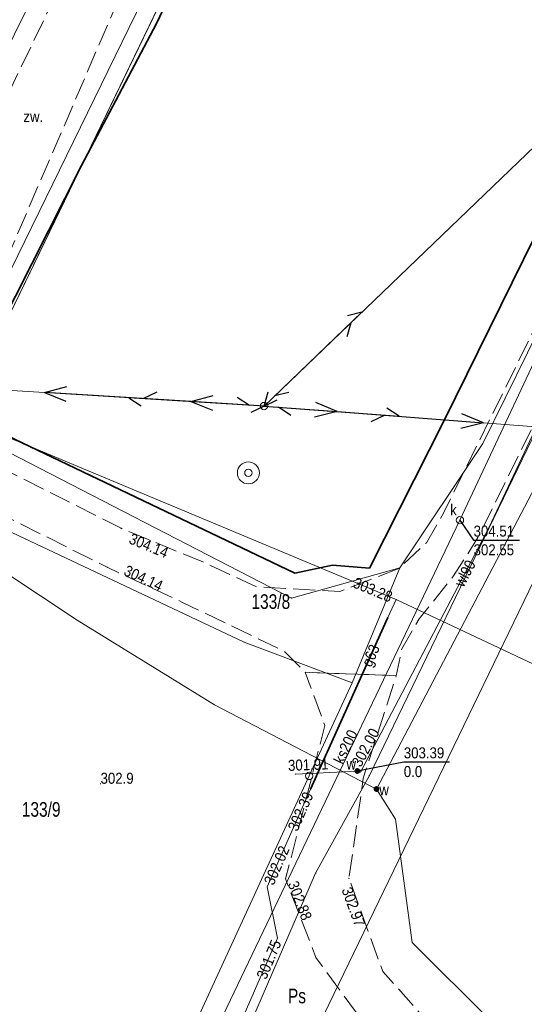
# Model space of a CAD drawing. Header units: metres. Extents: x 7423100 to 7429434, y 5527887 to 5533362.
# Tile 12 of 40: x 7427041 to 7427076, y 5531310 to 5531377. Entities that reach past the tile are written whole.
import ezdxf
from ezdxf.enums import TextEntityAlignment as Align

# ---------------------------------------------------------------- set-up
doc = ezdxf.new("R2010")
doc.units = ezdxf.units.M
doc.header["$MEASUREMENT"] = 0
for name, pattern in [('1.5_0.5', [2, 1.5, -0.5]), ('219-500', [0]), ('suep_nn_500', [0]), ('sutp_500', [0])]:
    doc.linetypes.add(name, pattern=pattern)
doc.layers.get('0').update_dxf_attribs({"color": 2, "linetype": 'CONTINUOUS', "lineweight": 5})
for name, color, linetype in [('202-punkt graniczny', 7, 'CONTINUOUS'), ('203-punkt graniczny', 7, 'CONTINUOUS'), ('210-oznaczenie konturu użytku gruntowego', 7, 'CONTINUOUS'), ('211-numer działki ewidencyjnej', 7, 'CONTINUOUS'), ('217-kontur klasyfikacyjny', 7, 'CONTINUOUS'), ('218-kontur użytku gruntowego', 7, 'CONTINUOUS'), ('219-działka ewidencyjna', 7, 'CONTINUOUS'), ('jezdnia', 7, 'CONTINUOUS'), ('obszar utwardzony', 7, 'CONTINUOUS'), ('obszar utwardzony-Atr17', 7, 'CONTINUOUS'), ('obudowa ochronna przewodu', 7, 'CONTINUOUS'), ('ogrodzenie trwałe', 7, 'CONTINUOUS'), ('pikieta naturalna', 7, 'CONTINUOUS'), ('pikieta naturalna-Atr2', 7, 'CONTINUOUS'), ('pikieta sztuczna', 7, 'CONTINUOUS'), ('pikieta sztuczna-Atr2', 7, 'CONTINUOUS'), ('przewód elektroenergetyczny niskiego napięcia', 7, 'CONTINUOUS'), ('przewód gazowy', 7, 'CONTINUOUS'), ('przewód gazowy-Atr1', 7, 'CONTINUOUS'), ('przewód kanalizacyjny', 7, 'CONTINUOUS'), ('przewód kanalizacyjny-Atr1', 7, 'CONTINUOUS'), ('przewód telekomunikacyjny napowietrzny', 7, 'CONTINUOUS'), ('przewód wodociągowy', 7, 'CONTINUOUS'), ('przewód wodociągowy-Atr1', 7, 'CONTINUOUS'), ('rzedna', 7, 'CONTINUOUS'), ('rzedna-Atr2', 7, 'CONTINUOUS'), ('rzedna-Atr3', 7, 'CONTINUOUS'), ('studnia kanalizacyjna', 7, 'CONTINUOUS'), ('studnia kanalizacyjna-Atr17', 7, 'CONTINUOUS'), ('studnia zwykła', 7, 'CONTINUOUS'), ('słup przewodów napowietrznych', 7, 'CONTINUOUS'), ('zasuwa lub zawór', 7, 'CONTINUOUS'), ('zasuwa lub zawór-Atr17', 7, 'CONTINUOUS')]:
    doc.layers.add(name, color=color, linetype=linetype)
doc.styles.get("Standard").update_dxf_attribs({"font": 'Working1250.shx', "width": 0.75})
doc.linetypes.add('902-500', pattern='A,3.75,0,[1,ksztalty.shx,S=0.5,R=0,X=0,Y=0],3.75', length=7.5)

# ---------------------------------------------------------------- blocks, each defined once
blk = doc.blocks.new('202')
at = {"color": 0, "linetype": 'Continuous', "lineweight": 0}
blk.add_circle((0, 0), 0.25, dxfattribs=at)
blk = doc.blocks.new('203')
at = {"linetype": 'Continuous', "lineweight": 0}
h = blk.add_hatch(color=0, dxfattribs=at)
edge = h.paths.add_edge_path()
edge.add_arc((0, 0), 0.045, 0, 360)
blk = doc.blocks.new('US25')
at = {"linetype": 'Continuous', "lineweight": 0}
h = blk.add_hatch(color=0, dxfattribs=at)
edge = h.paths.add_edge_path()
edge.add_arc((0, 0), 0.2, 0, 360)
blk = doc.blocks.new('PW01')
at = {"linetype": 'Continuous', "lineweight": 13}
h = blk.add_hatch(color=0, dxfattribs=at)
edge = h.paths.add_edge_path()
edge.add_arc((0, 0), 0.045, 0, 360)
blk = doc.blocks.new('US15')
at = {"color": 0, "linetype": 'Continuous', "lineweight": 13}
blk.add_circle((0, 0), 0.25, dxfattribs=at)
blk = doc.blocks.new('SUTP')
at = {"color": 0, "linetype": 'Continuous'}
for p, q in [((0, 0), (0.866, 0.5)), ((0, 0), (9.232, 0)), ((1.866, -0.5), (1, 0)), ((7.366, -0.5), (8.232, 0)), ((9.232, 0), (8.366, 0.5))]:
    blk.add_line(p, q, dxfattribs=at)
blk = doc.blocks.new('SUEP1')
at = {"color": 0, "linetype": 'Continuous'}
for p, q in [((0, 0), (5, 0)), ((5, 0), (3.5, 0.5)), ((5, 0), (3.5, -0.5)), ((5, 0), (15, 0)), ((15, 0), (13.5, 0.5)), ((15, 0), (13.5, -0.5))]:
    blk.add_line(p, q, dxfattribs=at)
blk = doc.blocks.new('US13')
at = {"color": 0, "linetype": 'Continuous', "lineweight": 13}
for radius in [0.75, 0.25]:
    blk.add_circle((0, 0), radius, dxfattribs=at)

msp = doc.modelspace()

# ---------------------------------------------------------------- linework, layer by layer
at = {"layer": '217-kontur klasyfikacyjny', "color": 92, "linetype": 'Continuous', "lineweight": 18, "flags": 128}
for points in [[(7427072.89, 5531348.26), (7427104.87, 5531413.22)], [(7427060.67, 5531398.56), (7427036.96, 5531349.51)], [(7427029.46, 5531352.89), (7427046.68, 5531387.83)], [(7427080.42, 5531357.19), (7427075.59, 5531347.2)], [(7427060.34, 5531305.74), (7427082.84, 5531352.29)], [(7427082.84, 5531352.29), (7427060.34, 5531305.74)], [(7427067.24, 5531339.78), (7427072.89, 5531348.26)], [(7427075.59, 5531347.2), (7427065.15, 5531325.6)], [(7427063.97, 5531331.93), (7427067.24, 5531339.78)], [(7427061.05, 5531325.57), (7427063.97, 5531331.93)], [(7427043.03, 5531286.36), (7427061.05, 5531325.57)], [(7427065.15, 5531325.6), (7427061.49, 5531318.94)], [(7427061.49, 5531318.94), (7427056.39, 5531307.16)]]:
    msp.add_lwpolyline(points, dxfattribs=at)
at = {"layer": '218-kontur użytku gruntowego', "color": 3, "linetype": 'Continuous', "lineweight": 18, "flags": 128}
for points in [[(7427072.89, 5531348.26), (7427104.87, 5531413.22)], [(7427104.87, 5531413.22), (7427072.89, 5531348.26)], [(7427036.96, 5531349.51), (7427060.67, 5531398.56)], [(7427060.67, 5531398.56), (7427036.96, 5531349.51)], [(7427046.68, 5531387.83), (7427029.46, 5531352.89)], [(7427029.46, 5531352.89), (7427046.68, 5531387.83)], [(7427080.42, 5531357.19), (7427075.59, 5531347.2)], [(7427075.59, 5531347.2), (7427080.42, 5531357.19)], [(7427060.34, 5531305.74), (7427082.84, 5531352.29)], [(7427082.84, 5531352.29), (7427060.34, 5531305.74)], [(7427067.24, 5531339.78), (7427072.89, 5531348.26)], [(7427072.89, 5531348.26), (7427067.24, 5531339.78)], [(7427075.59, 5531347.2), (7427065.15, 5531325.6)], [(7427065.15, 5531325.6), (7427075.59, 5531347.2)], [(7427063.97, 5531331.93), (7427067.24, 5531339.78)], [(7427067.24, 5531339.78), (7427063.97, 5531331.93)], [(7427061.05, 5531325.57), (7427063.97, 5531331.93)], [(7427063.97, 5531331.93), (7427061.05, 5531325.57)], [(7427043.03, 5531286.36), (7427061.05, 5531325.57)], [(7427061.05, 5531325.57), (7427043.03, 5531286.36)], [(7427065.15, 5531325.6), (7427061.49, 5531318.94)], [(7427061.49, 5531318.94), (7427065.15, 5531325.6)], [(7427061.49, 5531318.94), (7427056.39, 5531307.16)], [(7427056.39, 5531307.16), (7427061.49, 5531318.94)]]:
    msp.add_lwpolyline(points, dxfattribs=at)
at = {"layer": '219-działka ewidencyjna', "color": 7, "linetype": '219-500', "lineweight": 18, "flags": 128}
for points in [[(7427036.96, 5531349.51), (7427074.59, 5531427.35)], [(7427072.89, 5531348.26), (7427104.87, 5531413.22)], [(7427080.42, 5531357.19), (7427075.59, 5531347.2)], [(7427036.96, 5531349.51), (7427059.85, 5531337.71)], [(7427067.24, 5531339.78), (7427072.89, 5531348.26)], [(7427075.59, 5531347.2), (7427065.15, 5531325.6)], [(7427038.35, 5531343.31), (7427056.62, 5531334.7)], [(7427067.24, 5531339.78), (7427059.85, 5531337.71)], [(7427063.97, 5531331.93), (7427067.24, 5531339.78)], [(7427063.97, 5531331.93), (7427056.62, 5531334.7)], [(7427061.05, 5531325.57), (7427063.97, 5531331.93)], [(7427043.03, 5531286.36), (7427061.05, 5531325.57)], [(7427065.15, 5531325.6), (7427061.49, 5531318.94)], [(7427061.49, 5531318.94), (7427056.39, 5531307.16)]]:
    msp.add_lwpolyline(points, dxfattribs=at)
at = {"layer": 'jezdnia', "color": 7, "linetype": '1.5_0.5', "lineweight": 18, "flags": 128}
for points in [[(7427308.46, 5531660.6), (7427305.81, 5531657.73), (7427302.93, 5531656.31), (7427299.71, 5531655.52), (7427296.34, 5531655.69), (7427293.05, 5531656.35), (7427290.31, 5531657.56), (7427287.69, 5531658.96), (7427284, 5531661.29), (7427279.96, 5531664.33), (7427269.3, 5531673.32), (7427265.41, 5531676.44), (7427260.71, 5531679.7), (7427255.07, 5531681.64), (7427251.2, 5531682.23), (7427249.64, 5531682.09), (7427244.51, 5531681.38), (7427239.63, 5531679.94), (7427233.86, 5531677.38), (7427228.53, 5531674.32), (7427221.66, 5531668.88), (7427217.2, 5531665.35), (7427212.13, 5531659.94), (7427209.28, 5531655.52), (7427206.34, 5531649.12), (7427205.61, 5531647.19), (7427204.61, 5531643.99), (7427204.52, 5531643.2), (7427203.06, 5531635.76), (7427200.8, 5531624.91), (7427199.89, 5531621.07), (7427198.94, 5531617.57), (7427197.98, 5531613.93), (7427196.92, 5531610.17), (7427195.99, 5531607.16), (7427194.93, 5531603.97), (7427194.44, 5531602.83), (7427194.18, 5531602.09), (7427192.76, 5531598.41), (7427187.78, 5531586.91), (7427187.44, 5531586.39), (7427185.94, 5531582.9), (7427180.49, 5531571.11), (7427172.64, 5531553.48), (7427162.39, 5531533.03), (7427157.36, 5531524.38), (7427152.88, 5531516.83), (7427150.15, 5531512.08), (7427147.32, 5531507.03), (7427145.14, 5531502.96), (7427142.63, 5531497.97), (7427140.66, 5531494.08), (7427136.49, 5531485.27), (7427134.2, 5531480.75), (7427130.56, 5531481.5), (7427128.14, 5531481.2), (7427126, 5531476.17), (7427127.51, 5531474.28), (7427128.64, 5531473.55), (7427129.42, 5531472.77), (7427129.92, 5531472.07), (7427130.14, 5531471.38), (7427127.97, 5531466.05), (7427126.21, 5531461.6), (7427124.05, 5531456.42), (7427121.96, 5531451.3), (7427119.93, 5531446.59), (7427115.33, 5531435.8), (7427113.28, 5531431.28), (7427110.58, 5531425.67), (7427108.37, 5531421.14), (7427107.45, 5531419.5), (7427105.8, 5531416.31), (7427103.7, 5531412.43), (7427101.5, 5531408.62), (7427097.66, 5531401.8), (7427096.13, 5531398.9), (7427094.93, 5531396.6), (7427092.97, 5531392.54), (7427089.43, 5531384.88), (7427084.23, 5531373.43), (7427076.28, 5531355.82), (7427070.21, 5531343.5), (7427069.04, 5531341.47), (7427067.17, 5531339.72), (7427063.14, 5531338.16), (7427057.49, 5531338.47), (7427053.68, 5531340.22), (7427048.22, 5531342.47), (7427036.6, 5531348.35), (7427028.49, 5531352.44), (7427025.25, 5531353.92), (7427020.75, 5531355.96), (7427017.88, 5531357.17), (7427015.72, 5531358.1), (7427013.84, 5531358.88), (7427007.22, 5531361.47), (7427001.57, 5531363.55), (7427000.1, 5531364.08), (7426991.21, 5531366.79), (7426984.05, 5531369.03), (7426983, 5531369.38), (7426978.59, 5531371.18), (7426978.01, 5531371.36), (7426976.18, 5531372.48), (7426975.47, 5531372.88), (7426974.41, 5531373.7), (7426972.59, 5531375.63), (7426971.24, 5531378.66), (7426971.39, 5531383.67), (7426972.46, 5531388.05), (7426968.16, 5531383.93), (7426964.82, 5531381.84), (7426962.06, 5531380.9), (7426965.41, 5531378.95), (7426967.9, 5531376.19), (7426968.43, 5531375.45), (7426971.95, 5531371.57), (7426972.57, 5531370.82), (7426973.78, 5531370.41), (7426975.16, 5531369.51), (7426976.86, 5531368.75), (7426979.57, 5531367.58), (7426981.78, 5531366.8), (7426983.19, 5531366.27), (7426988.05, 5531364.76), (7426993.22, 5531362.92), (7426994.19, 5531362.95), (7426996.24, 5531362.29), (7426999.27, 5531361.38), (7427008.56, 5531357.95), (7427014.54, 5531355.6), (7427016.75, 5531354.75), (7427017.66, 5531354.48), (7427024.16, 5531351.44), (7427027.29, 5531349.82), (7427047.27, 5531339.81), (7427052.42, 5531337.41), (7427059.33, 5531334.09), (7427060.78, 5531332.65), (7427066.98, 5531332.41), (7427067.36, 5531334.25), (7427068.54, 5531336.29), (7427070.85, 5531339.16), (7427072.56, 5531341.83), (7427078.96, 5531354.77), (7427080.17, 5531357.72), (7427083.88, 5531365.68), (7427084.83, 5531365.65), (7427085.49, 5531367.25), (7427084.74, 5531367.59), (7427086.78, 5531372.46), (7427091.58, 5531382.95), (7427096.17, 5531392.82), (7427097.61, 5531395.73), (7427098.93, 5531398.28), (7427101.04, 5531402.2), (7427103.16, 5531405.83), (7427104.96, 5531409.1), (7427107.84, 5531414.34), (7427110.24, 5531418.77), (7427112.27, 5531422.76), (7427114.22, 5531426.9), (7427115.87, 5531430.34), (7427118.9, 5531436.92), (7427122.23, 5531444.66), (7427123.9, 5531448.81), (7427126.06, 5531454.05), (7427128.34, 5531459.68), (7427131.51, 5531467.17), (7427134.72, 5531474.84), (7427137.6, 5531481.44), (7427140.37, 5531487.35), (7427143.24, 5531493.32), (7427145.27, 5531497.19), (7427147.92, 5531502.21), (7427151.38, 5531508.48), (7427154.9, 5531514.85), (7427160.26, 5531524), (7427164.47, 5531531.2), (7427175.14, 5531552.44), (7427183.24, 5531570.25), (7427190.06, 5531585.05), (7427192.19, 5531589.83), (7427195.24, 5531597.15), (7427196.6, 5531600.35), (7427197.49, 5531602.72), (7427198.5, 5531605.8), (7427200.52, 5531612.4), (7427201.66, 5531616.49), (7427202.47, 5531619.63), (7427203.46, 5531623.87), (7427204.96, 5531630.81), (7427205.59, 5531634.15), (7427206.39, 5531638.2), (7427207.14, 5531641.77), (7427207.73, 5531644.09), (7427209.75, 5531649.89), (7427212.14, 5531655), (7427215.28, 5531659.5), (7427219.51, 5531663.85), (7427223.35, 5531667.16), (7427226.58, 5531669.64), (7427230.9, 5531672.83), (7427235.96, 5531675.6), (7427241.95, 5531677.81), (7427246.95, 5531679.04), (7427250.9, 5531679.41), (7427254.02, 5531679.12), (7427257.74, 5531678.05), (7427261.75, 5531675.74), (7427268.82, 5531670.12), (7427275.34, 5531664.55), (7427280.67, 5531660.15), (7427286.16, 5531656.53), (7427291.7, 5531653.7), (7427297.22, 5531652.08), (7427301.86, 5531651.95), (7427307.18, 5531653.28), (7427310.17, 5531656.96), (7427311.78, 5531661.05), (7427314.19, 5531667.2), (7427322.25, 5531690.19), (7427336.63, 5531732.23), (7427342.29, 5531749.99), (7427344.96, 5531758.25), (7427347.88, 5531766.63), (7427357.66, 5531792.78), (7427362.71, 5531805.75), (7427359.73, 5531805.92), (7427355.16, 5531794.07), (7427353.4, 5531789.57), (7427350.1, 5531781.01), (7427345.43, 5531768.03), (7427339.13, 5531749.25), (7427332.38, 5531728.45), (7427328.43, 5531716.76), (7427319.66, 5531691.02), (7427311.45, 5531667.98)], [(7427105.88, 5531283.58), (7427107.89, 5531285.51), (7427094.85, 5531292.98), (7427085.52, 5531298.64), (7427084.42, 5531301.42), (7427084.91, 5531304.21), (7427088.73, 5531313.61), (7427091.27, 5531319), (7427098.31, 5531333.98), (7427101.48, 5531341.26), (7427106.74, 5531349.98), (7427110.69, 5531355.74), (7427111.5, 5531355.92), (7427112.49, 5531355.32), (7427115.87, 5531361.12), (7427115.43, 5531361.28), (7427113.69, 5531358.75), (7427113.33, 5531359.03), (7427114.91, 5531361.51), (7427114.8, 5531361.74), (7427115.15, 5531362.37), (7427107.76, 5531366.29), (7427105.71, 5531361.78), (7427107.1, 5531361.07), (7427104.04, 5531353.49), (7427103, 5531350.66), (7427102.18, 5531348.55), (7427098.04, 5531339.64), (7427094.06, 5531331.06), (7427088.45, 5531319.76), (7427083.56, 5531308.58), (7427082.37, 5531306.07), (7427080.93, 5531304), (7427078.73, 5531303.06), (7427076.81, 5531303.39), (7427073.69, 5531304.94), (7427070.76, 5531306.97), (7427066.06, 5531312.24), (7427063.76, 5531318.58), (7427064.74, 5531325.43), (7427066.98, 5531332.41), (7427060.78, 5531332.65), (7427062.12, 5531329.02), (7427059.44, 5531318.55), (7427061.51, 5531313.19), (7427064.2, 5531309.5), (7427068.71, 5531305.1), (7427084.51, 5531295.43), (7427093.32, 5531290.79), (7427098.34, 5531287.91)]]:
    msp.add_lwpolyline(points, close=True, dxfattribs=at)
at = {"layer": 'obszar utwardzony', "color": 7, "linetype": '1.5_0.5', "lineweight": 18, "flags": 128}
msp.add_lwpolyline([(7427033.06, 5531356.56), (7427033.99, 5531356.12), (7427037.64, 5531354.37), (7427050.86, 5531385.08), (7427053.22, 5531392.94), (7427047.02, 5531395.97), (7427046.05, 5531393.99), (7427047.71, 5531387.07)], close=True, dxfattribs=at)
at = {"layer": 'obudowa ochronna przewodu', "color": 52, "linetype": 'Continuous', "lineweight": 35, "flags": 128}
msp.add_lwpolyline([(7427066.41, 5531336.39), (7427061.14, 5531324.68)], dxfattribs=at)
at = {"layer": 'ogrodzenie trwałe', "color": 7, "linetype": '902-500', "lineweight": 35, "flags": 128}
for points in [[(7427070.25, 5531349.83), (7427082.61, 5531374.94), (7427086.28, 5531382.61), (7427093.51, 5531396.85), (7427104.2, 5531418.49), (7427074.75, 5531427.54), (7427050.64, 5531376.92), (7427045.53, 5531367.22)], [(7427070.25, 5531349.83), (7427065.15, 5531339.76), (7427062.63, 5531339.95), (7427060.06, 5531339.41), (7427037.32, 5531350.27), (7427038.75, 5531353.85), (7427045.53, 5531367.22)]]:
    msp.add_lwpolyline(points, dxfattribs=at)
at = {"layer": 'przewód elektroenergetyczny niskiego napięcia', "color": 1, "linetype": 'suep_nn_500', "lineweight": 18, "flags": 128}
for points in [[(7427057.97, 5531350.81), (7427018.06, 5531353.28)], [(7427100.71, 5531347.55), (7427057.97, 5531350.81)]]:
    msp.add_lwpolyline(points, dxfattribs=at)
at = {"layer": 'przewód gazowy', "color": 52, "linetype": 'Continuous', "lineweight": 18, "flags": 128}
for points in [[(7427055.88, 5531398.36), (7427058.37, 5531396.31), (7427053.51, 5531386.34), (7427036.9, 5531352.37), (7427019.82, 5531359.4), (7427019.09, 5531357.94), (7427018.84, 5531357.96)], [(7427135.95, 5531310.23), (7427123.06, 5531316.49), (7427089.14, 5531327.17), (7427066.98, 5531337.61), (7427037.58, 5531349.89), (7427021.97, 5531356.83), (7427019.16, 5531358.61), (7427018.89, 5531358.71), (7427002.16, 5531365.53), (7426975.49, 5531376.82)], [(7426997.81, 5531194.96), (7426998.21, 5531195.83), (7427000.78, 5531201.08), (7427001.16, 5531201.2), (7427003.05, 5531200.37), (7427003.46, 5531200.59), (7427011.01, 5531215.44), (7427019.06, 5531231.68), (7427021.68, 5531236.94), (7427027.04, 5531247.57), (7427032.16, 5531257.81), (7427038.64, 5531270.61), (7427043.21, 5531279.73), (7427045.59, 5531284.54), (7427048.76, 5531291.71), (7427053.48, 5531302.12), (7427058.89, 5531314.5), (7427058.18, 5531318), (7427061.14, 5531324.68), (7427066.41, 5531336.39), (7427066.98, 5531337.61)]]:
    msp.add_lwpolyline(points, dxfattribs=at)
at = {"layer": 'przewód kanalizacyjny', "color": 34, "linetype": 'Continuous', "lineweight": 18, "flags": 128}
msp.add_lwpolyline([(7427088.06, 5531378.7), (7427071.33, 5531343.02), (7427054.44, 5531307.68)], dxfattribs=at)
at = {"layer": 'przewód telekomunikacyjny napowietrzny', "color": 30, "linetype": 'sutp_500', "lineweight": 18, "flags": 128}
for points in [[(7427057.97, 5531350.81), (7427083.39, 5531375.23)], [(7427018.06, 5531353.28), (7427057.97, 5531350.81)], [(7427057.97, 5531350.81), (7427100.71, 5531347.55)]]:
    msp.add_lwpolyline(points, dxfattribs=at)
at = {"layer": 'przewód wodociągowy', "color": 5, "linetype": 'Continuous', "lineweight": 18, "flags": 128}
for points in [[(7427060.11, 5531325.7), (7427064.34, 5531325.9), (7427064.54, 5531325.83), (7427073.31, 5531342.5), (7427083.29, 5531363.75), (7427098.13, 5531395.94), (7427106.65, 5531410.78), (7427113.45, 5531415.41), (7427122.79, 5531435.76), (7427131.33, 5531456.79), (7427139.06, 5531475.49), (7427146.87, 5531492.62), (7427155.64, 5531508.47), (7427162.93, 5531521.65)], [(7427091.35, 5531374.48), (7427090.44, 5531375.34), (7427089.44, 5531374.46), (7427083.18, 5531358.12), (7427065.64, 5531324.68)], [(7427084.74, 5531302.4), (7427073.47, 5531308.81), (7427068.06, 5531314.21), (7427066.93, 5531322.62), (7427065.64, 5531324.68), (7427054.6, 5531330.43), (7427045.23, 5531336.21), (7427037.7, 5531341.19), (7427035, 5531342.22), (7427030.98, 5531343.7), (7427027.09, 5531346.1), (7427022.38, 5531347.55), (7427019.31, 5531348.96), (7426999.84, 5531356.95), (7426990.25, 5531360.96), (7426976.55, 5531365.74), (7426975.51, 5531366.1), (7426973.87, 5531366.23), (7426972.71, 5531365.56), (7426960.06, 5531373.27), (7426942.29, 5531370.23), (7426934.96, 5531368.42)]]:
    msp.add_lwpolyline(points, dxfattribs=at)
at = {"layer": 'rzedna-Atr2', "color": 7, "flags": 128}
for points in [[(7427071.33, 5531343.02), (7427072.26, 5531341.67), (7427075.401, 5531341.67)], [(7427064.33, 5531325.91), (7427067.5, 5531326.54), (7427070.609, 5531326.54)]]:
    msp.add_lwpolyline(points, dxfattribs=at)

# ---------------------------------------------------------------- block references
at = {"layer": '202-punkt graniczny', "color": 7, "linetype": 'Continuous', "lineweight": 18}
msp.add_blockref('202', (7427061.05, 5531325.57), dxfattribs=at)
at = {"layer": '203-punkt graniczny', "color": 7, "linetype": 'Continuous', "lineweight": 18}
for p in [(7427072.89, 5531348.26), (7427075.59, 5531347.2), (7427067.24, 5531339.78), (7427059.85, 5531337.71), (7427056.62, 5531334.7), (7427063.97, 5531331.93), (7427065.15, 5531325.6), (7427061.49, 5531318.94)]:
    msp.add_blockref('203', p, dxfattribs=at)
at = {"layer": 'pikieta naturalna', "color": 7, "linetype": 'Continuous', "lineweight": 13}
msp.add_blockref('PW01', (7427046.82, 5531325.04), dxfattribs=at)
at = {"layer": 'pikieta sztuczna', "color": 7, "linetype": 'Continuous', "lineweight": 13}
for p in [(7427048.22, 5531342.47), (7427047.27, 5531339.81), (7427059.44, 5531318.55), (7427063.76, 5531318.58)]:
    msp.add_blockref('PW01', p, dxfattribs=at)
at = {"layer": 'przewód elektroenergetyczny niskiego napięcia', "color": 1, "linetype": 'Continuous', "lineweight": 18}
for rotation in [176.459, 355.638]:
    msp.add_blockref('SUEP1', (7427057.97, 5531350.81), dxfattribs=dict(at, rotation=rotation))
at = {"layer": 'przewód telekomunikacyjny napowietrzny', "color": 30, "linetype": 'Continuous', "lineweight": 18}
for rotation in [43.85100000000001, 176.459, 355.638]:
    msp.add_blockref('SUTP', (7427057.97, 5531350.81), dxfattribs=dict(at, rotation=rotation))
at = {"layer": 'rzedna', "color": 34, "linetype": 'Continuous', "lineweight": 18}
msp.add_blockref('PW01', (7427071.33, 5531343.02), dxfattribs=at)
at = {"layer": 'rzedna', "color": 52, "linetype": 'Continuous', "lineweight": 18}
for p in [(7427066.98, 5531337.61), (7427066.41, 5531336.39), (7427058.18, 5531318), (7427058.89, 5531314.5)]:
    msp.add_blockref('PW01', p, dxfattribs=at)
at = {"layer": 'rzedna', "color": 5, "linetype": 'Continuous', "lineweight": 18}
for p in [(7427060.11, 5531325.7), (7427064.33, 5531325.91), (7427064.34, 5531325.9)]:
    msp.add_blockref('PW01', p, dxfattribs=at)
at = {"layer": 'rzedna', "color": 52, "linetype": 'Continuous', "lineweight": 35}
msp.add_blockref('PW01', (7427061.14, 5531324.68), dxfattribs=at)
at = {"layer": 'studnia kanalizacyjna', "color": 34, "linetype": 'Continuous', "lineweight": 18}
msp.add_blockref('US15', (7427071.33, 5531343.02), dxfattribs=at)
at = {"layer": 'studnia zwykła', "color": 5, "linetype": 'Continuous', "lineweight": 18}
msp.add_blockref('US13', (7427056.9, 5531346.25), dxfattribs=at)
at = {"layer": 'słup przewodów napowietrznych', "color": 7, "linetype": 'Continuous', "lineweight": 18}
msp.add_blockref('US15', (7427057.97, 5531350.81), dxfattribs=at)
at = {"layer": 'zasuwa lub zawór', "color": 5, "linetype": 'Continuous', "lineweight": 18}
msp.add_blockref('US25', (7427064.33, 5531325.91), dxfattribs=at)
at = {"layer": 'zasuwa lub zawór', "color": 5, "linetype": 'Continuous', "lineweight": 18, "rotation": 62.322}
msp.add_blockref('US25', (7427065.64, 5531324.68), dxfattribs=at)

# ---------------------------------------------------------------- texts
at = {"layer": '210-oznaczenie konturu użytku gruntowego', "color": 3, "linetype": 'Continuous', "lineweight": 18, "width": 0.79}
msp.add_text('Ps', height=1, dxfattribs=at).set_placement((7427059.6, 5531310.06))
at = {"layer": '211-numer działki ewidencyjnej', "color": 7, "linetype": 'Continuous', "lineweight": 18, "width": 0.79}
for s, p in [('133/8', (7427057.11, 5531336.97)), ('133/9', (7427041.45, 5531322.79))]:
    msp.add_text(s, height=1, dxfattribs=at).set_placement(p)
at = {"layer": 'obszar utwardzony-Atr17', "color": 7, "width": 0.9}
msp.add_text('zw.', height=0.75, dxfattribs=at).set_placement((7427041.56, 5531370.19))
at = {"layer": 'pikieta naturalna-Atr2', "color": 7, "width": 0.9}
msp.add_text('302.9', height=0.75, dxfattribs=at).set_placement((7427046.82, 5531325.04))
at = {"layer": 'pikieta sztuczna-Atr2', "color": 7, "width": 0.9}
for s, rotation, p in [('304.14', 337.604, (7427048.98, 5531342.16)), ('302.97', 289.939, (7427063.95, 5531318.07))]:
    msp.add_text(s, height=0.75, rotation=rotation, dxfattribs=at).set_placement(p, align=Align.TOP_LEFT)
for s, rotation, p in [('304.14', 335.013, (7427048.34, 5531339.31)), ('302.88', 291.116, (7427059.57, 5531318.22))]:
    msp.add_text(s, height=0.75, rotation=rotation, dxfattribs=at).set_placement(p)
at = {"layer": 'przewód gazowy-Atr1', "color": 40, "width": 0.9}
msp.add_text('g63', height=0.75, rotation=65.77, dxfattribs=at).set_placement((7427064.93, 5531333.1), align=Align.MIDDLE_LEFT)
at = {"layer": 'przewód kanalizacyjny-Atr1', "color": 34, "width": 0.9}
msp.add_text('ks200', height=0.75, rotation=64.455, dxfattribs=at).set_placement((7427063.35, 5531326.31))
at = {"layer": 'przewód wodociągowy-Atr1', "color": 5, "width": 0.9}
msp.add_text('wl90', height=0.75, rotation=62.251, dxfattribs=at).set_placement((7427071.24, 5531338.57), align=Align.MIDDLE_LEFT)
at = {"layer": 'rzedna-Atr2', "color": 34, "width": 0.9}
msp.add_text('304.51', height=0.75, dxfattribs=at).set_placement((7427072.26, 5531341.678), align=Align.BOTTOM_LEFT)
at = {"layer": 'rzedna-Atr2', "color": 40, "width": 0.9}
for s, rotation, p in [('303.28', 337.33, (7427064.12, 5531338.81)), ('302.39', 66.101, (7427059.9, 5531321.89)), ('302.02', 66.101, (7427058.27, 5531318.21)), ('301.75', 67.527, (7427057.77, 5531311.78))]:
    msp.add_text(s, height=0.75, rotation=rotation, dxfattribs=at).set_placement(p, align=Align.MIDDLE_LEFT)
at = {"layer": 'rzedna-Atr2', "color": 5, "width": 0.9}
for s, rotation, p in [('302.00', 61.886, (7427064.57, 5531326.12)), ('301.91', 2.364, (7427059.62, 5531325.91))]:
    msp.add_text(s, height=0.75, rotation=rotation, dxfattribs=at).set_placement(p)
msp.add_text('303.39', height=0.75, dxfattribs=at).set_placement((7427067.5, 5531326.548), align=Align.BOTTOM_LEFT)
at = {"layer": 'rzedna-Atr3', "color": 34, "width": 0.9}
msp.add_text('302.55', height=0.75, dxfattribs=at).set_placement((7427072.26, 5531340.402), align=Align.BOTTOM_LEFT)
at = {"layer": 'rzedna-Atr3', "color": 5, "width": 0.9}
msp.add_text('0.0', height=0.75, dxfattribs=at).set_placement((7427067.5, 5531325.272), align=Align.BOTTOM_LEFT)
at = {"layer": 'studnia kanalizacyjna-Atr17', "color": 34, "width": 0.9}
msp.add_text('k', height=0.75, dxfattribs=at).set_placement((7427070.66, 5531343.35))
at = {"layer": 'zasuwa lub zawór-Atr17', "color": 5, "width": 0.9}
for p in [(7427063.59, 5531326.01), (7427065.83, 5531324.26)]:
    msp.add_text('w', height=0.75, dxfattribs=at).set_placement(p)

doc.saveas('drawing.dxf')
